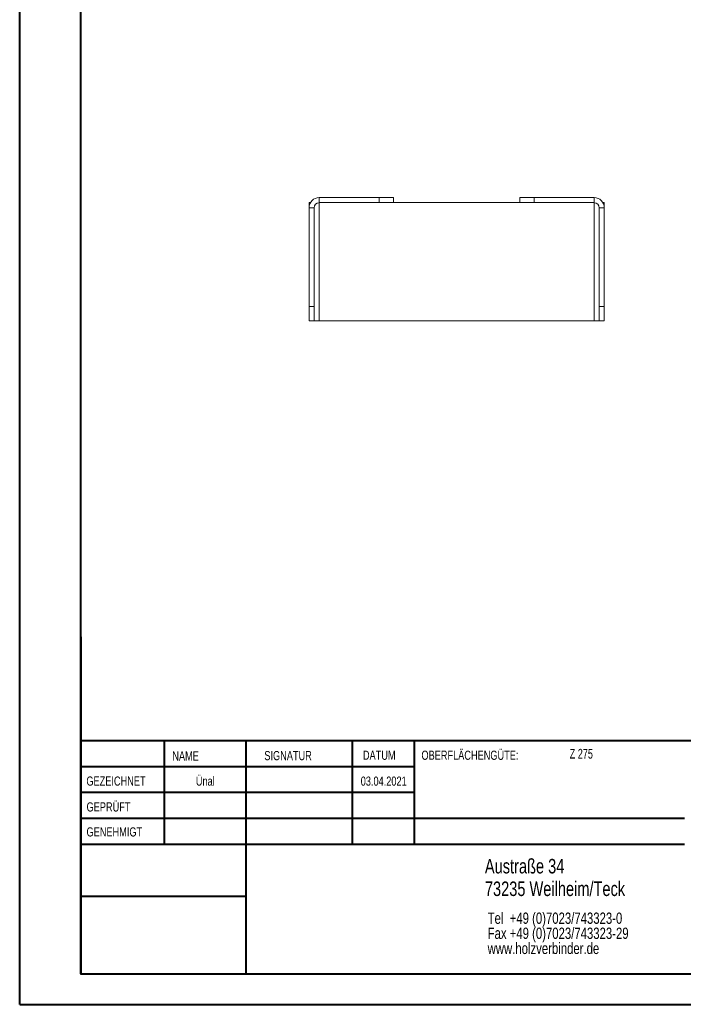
# Model space of a CAD drawing. Header units: millimetres. Extents: x 0 to 210, y 0 to 297.
# Tile 1 of 3: x 0 to 109, y 0 to 161. Entities that reach past the tile are written whole.
import ezdxf

# ---------------------------------------------------------------- set-up
doc = ezdxf.new("R2010")
doc.units = ezdxf.units.MM
doc.styles.add('SLDTEXTSTYLE0', font='TXT', dxfattribs={"width": 0.75})
doc.styles.add('SLDTEXTSTYLE2', font='TXT', dxfattribs={"width": 0.7})

# ---------------------------------------------------------------- blocks, each defined once
blk = doc.blocks.new('SW_NOTE_0')
at = {"color": 0, "linetype": 'Continuous', "lineweight": 0, "char_height": 1.8521, "attachment_point": 1, "style": 'SLDTEXTSTYLE0'}
for s, insert in [('Tel  +49 (0)7023/743323-0', (0, 2.39)), ('Fax +49 (0)7023/743323-29', (0, -0.08)), ('www.holzverbinder.de', (0, -2.55))]:
    blk.add_mtext(s, dxfattribs=dict(at, insert=insert))

msp = doc.modelspace()

# ---------------------------------------------------------------- linework, layer by layer
at = {"color": 7, "linetype": 'Continuous', "lineweight": 40}
for p, q in [((0.08, 0.21), (0.08, 297.21)), ((10.08, 5.21), (10.08, 292.21)), ((10.11, 60.37), (10.11, 5.12)), ((205.08, 43.37), (10.11, 43.37)), ((23.71, 43.37), (23.71, 26.37)), ((37.1, 43.37), (37.1, 5.12)), ((54.51, 43.37), (54.51, 26.37)), ((64.71, 26.37), (64.71, 43.37)), ((64.71, 39.1), (10.11, 39.1)), ((64.71, 34.87), (10.11, 34.87)), ((108.91, 30.62), (10.11, 30.62)), ((108.91, 26.37), (10.11, 26.37)), ((37.1, 17.87), (10.11, 17.87)), ((10.11, 13.71), (10.08, 13.71)), ((10.11, 9.46), (10.08, 9.46)), ((10.08, 5.21), (205.08, 5.21)), ((0.08, 0.21), (210.08, 0.21))]:
    msp.add_line(p, q, dxfattribs=at)
at = {"color": 7, "linetype": 'Continuous', "lineweight": 15}
for p, q in [((49.13, 131.45), (49.13, 132.28)), ((49.13, 132.28), (58.96, 132.28)), ((58.96, 131.45), (58.96, 132.28)), ((58.96, 132.28), (61.3, 132.28)), ((61.3, 132.28), (61.3, 131.45)), ((81.96, 131.45), (81.96, 132.28)), ((81.96, 132.28), (84.3, 132.28)), ((84.3, 132.28), (84.3, 131.45)), ((84.3, 132.28), (94.13, 132.28)), ((94.13, 131.45), (94.13, 132.28)), ((47.46, 131.45), (47.46, 130.61)), ((47.69, 131.45), (47.46, 131.45)), ((48.3, 130.61), (47.46, 130.61)), ((47.46, 114.45), (47.46, 130.61)), ((48.3, 114.45), (48.3, 130.61)), ((49.13, 131.45), (58.96, 131.45)), ((49.13, 112.11), (49.13, 131.45)), ((61.3, 131.45), (58.96, 131.45)), ((81.96, 131.45), (61.3, 131.45)), ((84.3, 131.45), (81.96, 131.45)), ((84.3, 131.45), (94.13, 131.45)), ((94.13, 131.45), (94.13, 112.11)), ((94.96, 130.61), (95.8, 130.61)), ((94.96, 114.45), (94.96, 130.61)), ((95.57, 131.45), (95.8, 131.45)), ((95.8, 131.45), (95.8, 130.61)), ((95.8, 114.45), (95.8, 130.61)), ((47.46, 114.45), (48.3, 114.45)), ((47.46, 112.11), (47.46, 114.45)), ((48.3, 114.45), (48.3, 112.11)), ((94.96, 114.45), (95.8, 114.45)), ((94.96, 112.11), (94.96, 114.45)), ((95.8, 114.45), (95.8, 112.11)), ((48.3, 112.11), (47.46, 112.11)), ((48.3, 112.11), (49.13, 112.11)), ((49.13, 112.11), (94.13, 112.11)), ((94.13, 112.11), (94.96, 112.11)), ((95.8, 112.11), (94.96, 112.11))]:
    msp.add_line(p, q, dxfattribs=at)
at = {"color": 7, "linetype": 'Continuous', "lineweight": 0}
for p, q in [((64.71, 39.12), (10.11, 39.12)), ((23.71, 5.21), (23.71, 5.12)), ((54.51, 5.21), (54.51, 5.12))]:
    msp.add_line(p, q, dxfattribs=at)
at = {"color": 7, "linetype": 'Continuous', "lineweight": 15}
for centre, radius, start, end in [((49.13, 130.61), 1.67, 90, 180), ((94.13, 130.61), 1.67, 0, 90), ((49.13, 130.61), 0.833, 90, 180), ((94.13, 130.61), 0.833, 0, 90)]:
    msp.add_arc(centre, radius, start, end, dxfattribs=at)

# ---------------------------------------------------------------- block references
at = {"color": 7, "linetype": 'Continuous', "lineweight": 0}
msp.add_blockref('SW_NOTE_0', (76.7, 12.85), dxfattribs=at)

# ---------------------------------------------------------------- texts
for s, insert, char_height, attachment_point, style in [('OBERFLÄCHENGÜTE:', (65.86, 41.74), 1.5, 1, 'SLDTEXTSTYLE0'), ('Z 275', (90.14, 42.03), 1.587, 1, 'SLDTEXTSTYLE2'), ('NAME', (25.07, 41.62), 1.5, 1, 'SLDTEXTSTYLE0'), ('SIGNATUR', (40.14, 41.68), 1.5, 1, 'SLDTEXTSTYLE0'), ('DATUM', (56.28, 41.74), 1.5, 1, 'SLDTEXTSTYLE0'), ('GEZEICHNET', (11, 37.51), 1.5, 1, 'SLDTEXTSTYLE0'), ('Ünal', (30.47, 37.5), 1.499, 2, 'SLDTEXTSTYLE0'), ('03.04.2021', (59.68, 37.5), 1.499, 2, 'SLDTEXTSTYLE0'), ('GEPRÜFT', (11.03, 33.28), 1.5, 1, 'SLDTEXTSTYLE0'), ('GENEHMIGT', (11.02, 29.19), 1.5, 1, 'SLDTEXTSTYLE0'), ('Austraße 34', (76.25, 24.02), 2.3813, 1, 'SLDTEXTSTYLE0'), ('73235 Weilheim/Teck', (76.25, 20.32), 2.3813, 1, 'SLDTEXTSTYLE0')]:
    msp.add_mtext(s, dxfattribs=dict(at, insert=insert, char_height=char_height, attachment_point=attachment_point, style=style))

doc.saveas('drawing.dxf')
